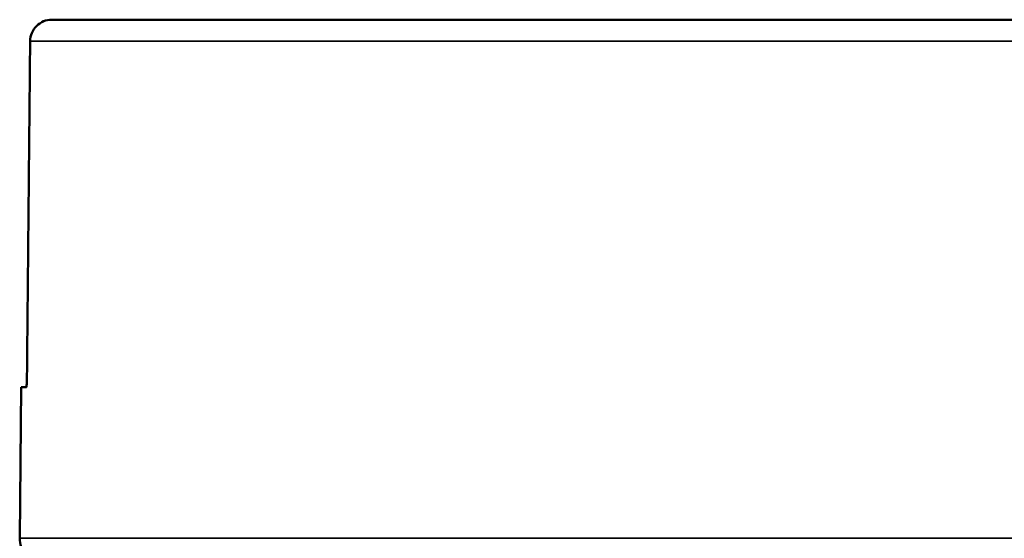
# Model space of a CAD drawing. Header units: inches. Extents: x 0 to 234, y 0 to 165.
# Tile 35 of 85: x 58.853 to 60.644, y 121.359 to 122.303. Entities that reach past the tile are written whole.
import ezdxf

# ---------------------------------------------------------------- set-up
doc = ezdxf.new("R2010")
doc.units = ezdxf.units.IN
doc.header["$LTSCALE"] = 10
doc.header["$MEASUREMENT"] = 0
doc.layers.add('Visible (ANSI)', color=7, linetype='Continuous', lineweight=50)
doc.layers.add('Visible Narrow (ANSI)', color=7, linetype='Continuous', lineweight=35)

msp = doc.modelspace()

# ---------------------------------------------------------------- linework, layer by layer
at = {"layer": 'Visible (ANSI)'}
for p, q in [((58.9113, 122.3032), (60.9358, 122.3032)), ((58.8552, 121.6339), (58.8528, 121.3587)), ((58.8552, 121.6339), (58.8646, 121.6339))]:
    msp.add_line(p, q, dxfattribs=at)
msp.add_arc((58.8922, 121.3583), 0.0394, 179.5, 270, dxfattribs=at)
for points, knots in [([(58.9113, 122.3032), (58.9064, 122.3032), (58.9007, 122.3021), (58.8917, 122.2984), (58.8868, 122.2951), (58.8799, 122.2883), (58.8767, 122.2834), (58.873, 122.2745), (58.8719, 122.269), (58.8718, 122.2642)], [-0.1483131, -0.1483131, -0.1483131, -0.1483131, -0.1111694, -0.1111694, -0.0740575, -0.0740575, -0.0369998, -0.0369998, -0.0008692, -0.0008692, -0.0008692, -0.0008692]), ([(58.8646, 121.6339), (58.8646, 121.6339), (58.8646, 121.6339), (58.8647, 121.6339), (58.8649, 121.6344), (58.8652, 121.6364), (58.8654, 121.638), (58.8656, 121.6415), (58.8658, 121.6437), (58.8659, 121.6485), (58.866, 121.651), (58.866, 121.6534)], [0.22619755, 0.22619755, 0.22619755, 0.22619755, 0.22622524, 0.22622524, 0.24509465, 0.24509465, 0.26396405, 0.26396405, 0.28281144, 0.28281144, 0.30110678, 0.30110678, 0.30110678, 0.30110678])]:
    msp.add_open_spline(points, degree=3, knots=knots, dxfattribs=at)
msp.add_rational_spline([(58.8718, 122.2642), (58.8689, 121.959), (58.866, 121.6534)], [0.999999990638, 0.999999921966, 0.999999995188], degree=2, dxfattribs=at)
at = {"layer": 'Visible Narrow (ANSI)'}
for p, q in [((60.9164, 122.2642), (58.8718, 122.2642)), ((58.8528, 121.3587), (63.4371, 121.3587))]:
    msp.add_line(p, q, dxfattribs=at)

doc.saveas('drawing.dxf')
